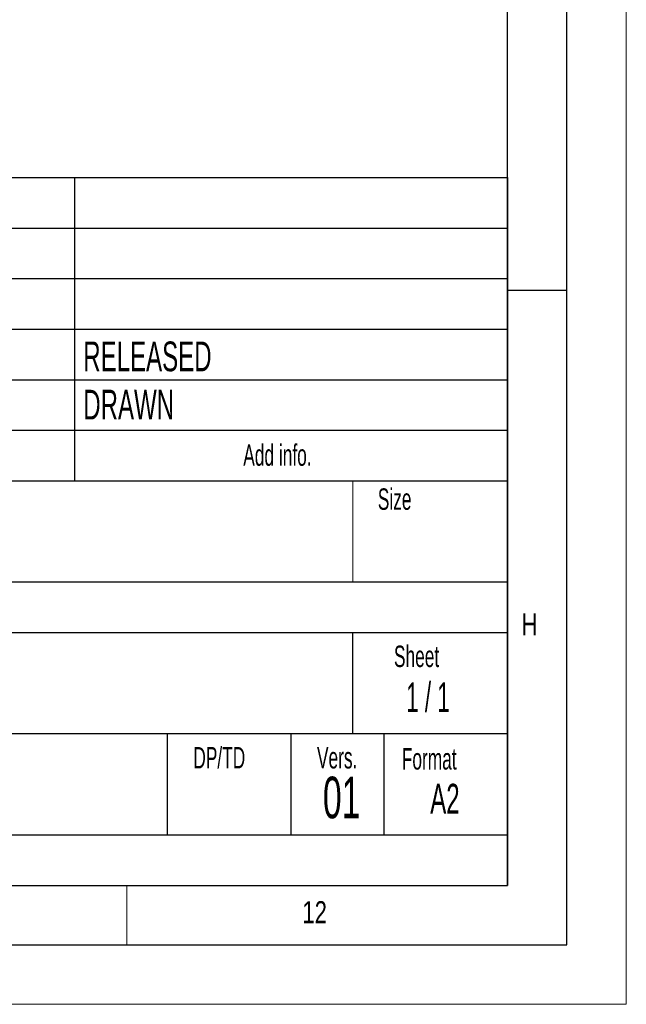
# Model space of a CAD drawing. Header units: millimetres. Extents: x 0 to 594, y 0 to 420.
# Tile 24 of 50: x 543 to 594, y 0 to 83. Entities that reach past the tile are written whole.
import ezdxf

# ---------------------------------------------------------------- set-up
doc = ezdxf.new("R2010")
doc.units = ezdxf.units.MM
doc.layers.add('FORMAT', color=7, linetype='Continuous')
doc.layers.add('SLD-0', color=7, linetype='Continuous')
doc.styles.add('SLDTEXTSTYLE0', font='TXT', dxfattribs={"width": 0.75})
doc.styles.add('SLDTEXTSTYLE1', font='TXT', dxfattribs={"width": 0.605})
doc.styles.add('SLDTEXTSTYLE2', font='TXT', dxfattribs={"width": 0.563})

msp = doc.modelspace()

# ---------------------------------------------------------------- linework, layer by layer
at = {"color": 7, "linetype": 'Continuous', "lineweight": 18}
for p, q in [((594.000041, 0.000053), (594.000041, 420.000053)), ((552.000041, 10.000053), (552.000041, 5.000053)), ((0.000041, 0.000053), (594.000041, 0.000053))]:
    msp.add_line(p, q, dxfattribs=at)
at = {"layer": 'FORMAT'}
for p, q in [((589.000041, 5.000053), (589.000041, 415.000053)), ((584.000041, 10.000053), (584.000041, 410.000053)), ((399.400041, 69.500053), (584.000041, 69.500053)), ((399.400041, 69.500053), (584.000041, 69.500053)), ((399.400041, 69.500053), (584.000041, 69.500053)), ((547.600041, 69.500053), (547.600041, 44.000053)), ((584.000041, 10.000053), (584.000041, 69.500053)), ((584.000041, 69.500053), (584.000041, 10.000053)), ((399.400041, 65.250053), (584.000041, 65.250053)), ((399.400041, 65.250053), (584.000041, 65.250053)), ((399.400041, 61.000053), (584.000041, 61.000053)), ((589, 60), (584, 60)), ((399.400041, 56.750053), (584.000041, 56.750053)), ((399.400041, 52.500053), (584.000041, 52.500053)), ((399.400041, 48.250053), (584.000041, 48.250053)), ((399.400041, 44.000053), (584.000041, 44.000053)), ((399.400041, 35.500053), (584.000041, 35.500053)), ((477.400041, 31.250053), (584.000041, 31.250053)), ((571.000041, 22.750053), (571.000041, 31.250053)), ((477.400041, 22.750053), (584.000041, 22.750053)), ((555.400041, 22.750053), (555.400041, 14.250053)), ((565.800041, 22.750053), (565.800041, 14.250053)), ((573.600041, 22.750053), (573.600041, 14.250053)), ((477.400041, 14.250053), (584.000041, 14.250053)), ((20.000041, 10.000053), (584.000041, 10.000053)), ((399.400041, 10.000053), (584.000041, 10.000053)), ((15.000041, 5.000053), (589.000041, 5.000053))]:
    msp.add_line(p, q, dxfattribs=at)
at = {"layer": 'FORMAT', "lineweight": 18}
msp.add_line((571.000041, 35.500053), (571.000041, 44.000053), dxfattribs=at)
at = {"layer": 'SLD-0'}
msp.add_line((399.400041, 10.000053), (584.000041, 10.000053), dxfattribs=at)

# ---------------------------------------------------------------- texts
at = {"layer": 'FORMAT'}
for s, insert, char_height, attachment_point, style in [('RELEASED', (548.330295, 55.711977), 2.5, 1, 'SLDTEXTSTYLE1'), ('DRAWN', (548.330295, 51.658748), 2.5, 1, 'SLDTEXTSTYLE1'), ('Add info.', (561.785606, 47.067414), 1.8, 1, 'SLDTEXTSTYLE1'), ('Size', (573.101218, 43.364345), 1.8, 1, 'SLDTEXTSTYLE1'), ('H', (585.185226, 32.862853), 1.852083, 1, 'SLDTEXTSTYLE0'), ('Sheet', (574.457996, 30.149789), 1.8, 1, 'SLDTEXTSTYLE1'), ('1 / 1', (577.319092, 27.064629), 2.5, 2, 'SLDTEXTSTYLE2'), ('DP/TD', (557.585551, 21.625615), 1.8, 1, 'SLDTEXTSTYLE1'), ('Vers.', (567.985551, 21.625615), 1.8, 1, 'SLDTEXTSTYLE1'), ('Format', (575.119163, 21.532289), 1.8, 1, 'SLDTEXTSTYLE1'), ('1 MODEL CHARTED', (522.547677, 21.416258), 5, 2, 'SLDTEXTSTYLE1'), ('01', (570.059339, 19.136187), 3.5, 2, 'SLDTEXTSTYLE1'), ('A2', (578.746625, 18.533567), 2.5, 2, 'SLDTEXTSTYLE1'), ('12', (566.755949, 8.668016), 1.8520833, 1, 'SLDTEXTSTYLE0')]:
    msp.add_mtext(s, dxfattribs=dict(at, insert=insert, char_height=char_height, attachment_point=attachment_point, style=style))

doc.saveas('drawing.dxf')
